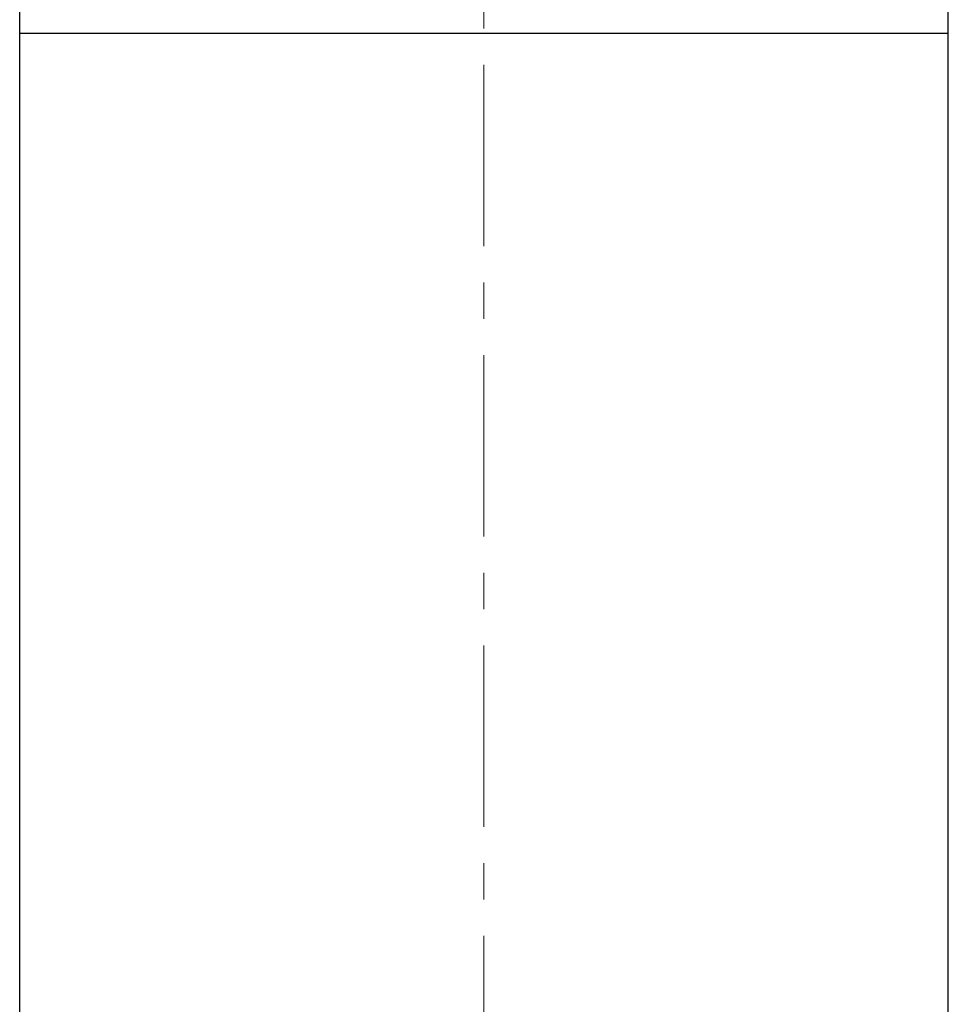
# Model space of a CAD drawing. Header units: inches. Extents: x 2.6 to 37.8, y 3.5 to 30.8.
# Tile 11 of 32: x 13.9 to 16.4, y 17.3 to 20. Entities that reach past the tile are written whole.
import ezdxf

# ---------------------------------------------------------------- set-up
doc = ezdxf.new("R2010")
doc.units = ezdxf.units.IN
doc.header["$MEASUREMENT"] = 0
doc.linetypes.add('CENTERX2', pattern=[0.8, 0.5, -0.1, 0.1, -0.1])

msp = doc.modelspace()

# ---------------------------------------------------------------- linework, layer by layer
at = {"color": 7, "linetype": 'CENTERX2', "lineweight": 18}
msp.add_line((15.1634, 11.3887), (15.1634, 23.12), dxfattribs=at)
at = {"color": 7, "linetype": 'Continuous', "lineweight": 25}
for p, q in [((13.8834, 20.5578), (13.8834, 19.9757)), ((16.4434, 19.9757), (16.4434, 20.1194)), ((13.8834, 19.9757), (13.8834, 16.0147)), ((13.8834, 19.9757), (16.4434, 19.9757)), ((16.4434, 16.0147), (16.4434, 19.9757))]:
    msp.add_line(p, q, dxfattribs=at)

doc.saveas('drawing.dxf')
